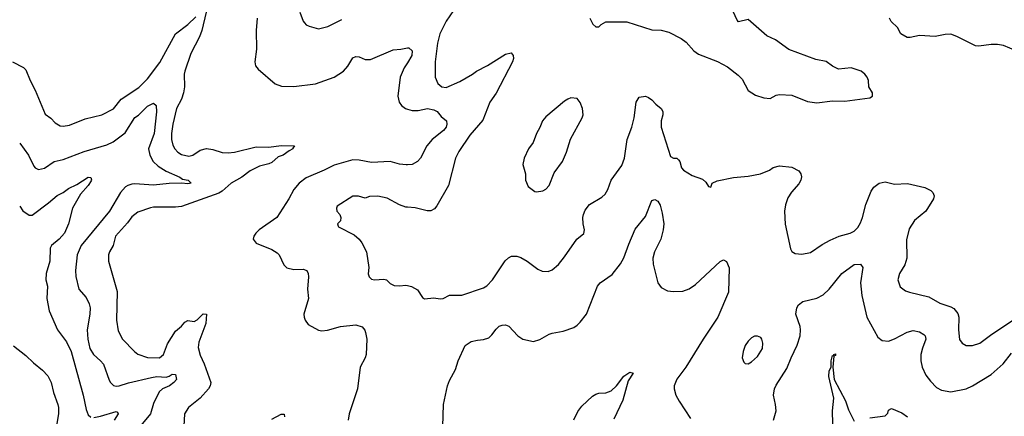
# Model space of a CAD drawing. Header units: inches. Extents: x 1173000 to 1307049, y 522583 to 678455.
# Tile 206 of 256: x 1207510 to 1213834, y 611254 to 613800. Entities that reach past the tile are written whole.
import ezdxf

# ---------------------------------------------------------------- set-up
doc = ezdxf.new("R2010")
doc.units = ezdxf.units.IN
doc.header["$MEASUREMENT"] = 0
doc.layers.add('B2601', color=7, linetype='Continuous')
doc.layers.add('B2611', color=7, linetype='Continuous')

msp = doc.modelspace()

# ---------------------------------------------------------------- linework, layer by layer
at = {"layer": 'B2601', "color": 5}
for points, elevation in [([(1208708.7, 613848.7), (1208679.4, 613730), (1208664.8, 613690), (1208610, 613583.5), (1208571.5, 613470), (1208567.2, 613450), (1208568.6, 613370), (1208562.7, 613330), (1208549.8, 613290.2), (1208517.5, 613230), (1208492.7, 613130), (1208484.8, 613070), (1208484.6, 613030), (1208493.5, 612993.5), (1208507.3, 612970), (1208525.2, 612950), (1208550, 612935.6), (1208596.1, 612923.9), (1208622.4, 612930), (1208670, 612961.8), (1208710, 612973.5), (1208750, 612967.6), (1208810, 612947.1), (1208850, 612944.4), (1208890, 612949.4), (1209030, 612983.3), (1209110, 612982.7), (1209190, 612993.4), (1209276, 612990), (1209264.5, 612975.5), (1209265.5, 612970), (1209241.3, 612958.7), (1209202, 612930), (1209170, 612919), (1209130, 612884), (1209110, 612874.4), (1209050, 612859.6), (1208990, 612830.5), (1208936.2, 612790), (1208868.6, 612751.4), (1208810, 612699), (1208790, 612687.2), (1208550, 612599.9), (1208510, 612595.6), (1208370, 612596.1), (1208350, 612592), (1208270, 612564.8), (1208230, 612534), (1208203.4, 612496.6), (1208126.5, 612410), (1208111.1, 612350), (1208086.9, 612310), (1208080.9, 612290), (1208080.3, 612250), (1208135.5, 612055.5), (1208131.3, 611871.3), (1208141.7, 611801.7), (1208170, 611748.8), (1208246.7, 611670), (1208270, 611652.2), (1208330.3, 611630.3), (1208408.7, 611630), (1208434, 611650), (1208460.2, 611719.8), (1208510, 611801.3), (1208548.5, 611831.5), (1208570, 611859.1), (1208590, 611868.2), (1208630, 611862.4), (1208650, 611874), (1208689.2, 611910.8), (1208710.2, 611910.2), (1208704.8, 611850), (1208660.2, 611730), (1208655.8, 611695.8), (1208670, 611645.5), (1208695.2, 611590), (1208738, 611470), (1208733.7, 611450), (1208722.4, 611430), (1208669.2, 611370.8), (1208594, 611310), (1208568.7, 611270), (1208565.3, 611190)], 980), ([(1209309, 613849), (1209330, 613791), (1209339, 613779), (1209350, 613767.7), (1209370, 613759.1), (1209430, 613742), (1209490, 613757.1), (1209579.2, 613800.8)], 1040), ([(1207464.2, 613530), (1207533.9, 613493.9), (1207550, 613478.7), (1207577.6, 613410), (1207610, 613348.2), (1207673.4, 613193.4), (1207710, 613167.3), (1207738.9, 613138.9), (1207770, 613119.5), (1207790, 613116), (1207830, 613122.4), (1207930, 613164.2), (1208038, 613190), (1208112.8, 613227.2), (1208162.6, 613290), (1208275, 613365), (1208330, 613420.8), (1208410, 613525.8), (1208511.9, 613710), (1208590.3, 613769.7), (1208641.1, 613818.9)], 980), ([(1209034.7, 613810), (1209028.2, 613730), (1209032, 613610), (1209020.5, 613530), (1209024.4, 613504.4), (1209042, 613482), (1209150, 613388.2), (1209192.4, 613372.4), (1209270.4, 613370.4), (1209410, 613389.2), (1209530, 613431.3), (1209589.9, 613470.1), (1209617.3, 613502.7), (1209650, 613554.4), (1209670, 613564.4), (1209690, 613561.3), (1209730, 613544.6), (1209763.9, 613543.9), (1209910, 613606.4), (1209958, 613610), (1210000, 613618.4)], 1020), ([(1210000, 613523.8), (1209978.7, 613490), (1209953.2, 613430), (1209939.2, 613310), (1209947.2, 613270), (1209962.4, 613250), (1209988.2, 613230), (1210000, 613226.1)], 1020), ([(1207510, 613007.9), (1207567.3, 612930), (1207599.9, 612859.9), (1207610, 612848.2), (1207630, 612837.6), (1207670, 612847.4), (1207730.6, 612889.4), (1207790, 612903.2), (1207925.2, 612954.8), (1208070, 612996.9), (1208110, 613016.5), (1208186.7, 613073.3), (1208250, 613171.7), (1208272.8, 613187.2), (1208330, 613245.7), (1208370, 613263.8), (1208387.7, 613250), (1208388.9, 613208.9), (1208373.4, 613070), (1208337.6, 612970), (1208345.2, 612930), (1208366.9, 612890), (1208399.7, 612859.7), (1208450, 612827.3), (1208539.1, 612790), (1208556.7, 612776.7), (1208592, 612770), (1208610.8, 612750), (1208590, 612745.7), (1208550, 612749.7), (1208470, 612747.7), (1208370, 612737.9), (1208250, 612746.1), (1208230, 612744.9), (1208203.9, 612736.1), (1208190, 612727), (1208157.1, 612690), (1208087.6, 612570), (1207904.2, 612350), (1207880.2, 612290), (1207868.9, 612190), (1207870.3, 612150.3), (1207890.3, 612070.3), (1207936.1, 612016.1), (1207956.2, 611976.2), (1207962.8, 611950), (1207960.7, 611910), (1207943.2, 611810), (1207947.8, 611750), (1207961.5, 611690), (1207983.2, 611650), (1208030.1, 611610.1), (1208048.6, 611588.6), (1208085.2, 611485.2), (1208093.7, 611470), (1208112.4, 611452.4), (1208130, 611447.7), (1208150, 611450.2), (1208210, 611469.3), (1208356, 611504), (1208390, 611508.8), (1208450, 611504.8), (1208470, 611511), (1208490, 611524.4), (1208510, 611523), (1208517.8, 611490), (1208501.2, 611470), (1208472, 611450), (1208426.5, 611430), (1208405.2, 611410), (1208370, 611336.2), (1208350.1, 611269.9), (1208267.2, 611170)], 960), ([(1210000, 612869.1), (1209991.5, 612868.5), (1209950, 612873.1), (1209890, 612889), (1209770, 612882.9), (1209690, 612898.5), (1209650, 612899.8), (1209530, 612866.2), (1209466.4, 612833.6), (1209350, 612784), (1209304.9, 612750), (1209270.2, 612710), (1209239.4, 612650), (1209162.4, 612530), (1209048.4, 612451.6), (1209027, 612430), (1209014.9, 612410), (1209010.7, 612390.7), (1209030, 612366.4), (1209130, 612324.9), (1209163.8, 612303.8), (1209175.8, 612290), (1209206.3, 612226.3), (1209226, 612206), (1209270, 612196.4), (1209330, 612198.4), (1209354, 612190), (1209363.8, 612170), (1209366, 612150), (1209359.6, 612070), (1209365.3, 612010), (1209335.3, 611910), (1209336.4, 611890), (1209343.8, 611870), (1209363.7, 611843.7), (1209430, 611806.4), (1209450, 611802), (1209486.6, 611806.6), (1209570, 611830.2), (1209670, 611840.2), (1209708.9, 611828.9), (1209726.3, 611806.3), (1209731.7, 611791.7), (1209739.6, 611750), (1209734.6, 611650), (1209728.8, 611630), (1209696.5, 611570), (1209679.6, 611430), (1209626.3, 611270), (1209620.3, 611230)], 1020), ([(1207510, 612602.4), (1207530, 612573.4), (1207570, 612544.9), (1207590, 612544.9), (1207696, 612624), (1207750, 612670.3), (1207789.7, 612690.3), (1207823.6, 612716.4), (1207877.5, 612742.5), (1207950, 612788), (1207966.8, 612786.8), (1207972.3, 612772.3), (1207970, 612766), (1207950, 612735.1), (1207900.6, 612679.4), (1207850.3, 612590), (1207824.2, 612490), (1207797.5, 612430), (1207764.7, 612390), (1207715.2, 612350), (1207706.2, 612333.8), (1207704.1, 612250), (1207680.7, 612170), (1207677.3, 612130), (1207687.8, 612090), (1207684.5, 612010), (1207698.8, 611930), (1207753.4, 611810), (1207810, 611731.6), (1207840.1, 611670), (1207916.8, 611390), (1207937.6, 611297.6), (1207950, 611263), (1207967.8, 611247.8)], 940), ([(1210000, 612596.3), (1209990, 612597.4), (1209950, 612611.3), (1209870, 612654.7), (1209810, 612667), (1209756, 612664), (1209730, 612654), (1209686.8, 612666.8), (1209650, 612667), (1209550, 612602), (1209544, 612590), (1209547.3, 612570), (1209566.8, 612550), (1209573.4, 612530), (1209570.4, 612509.6), (1209551, 612490), (1209555.3, 612475.3), (1209558, 612470), (1209659, 612419), (1209690, 612390.6), (1209706.9, 612366.9), (1209737.6, 612310), (1209752.9, 612210), (1209749.2, 612169.2), (1209755.3, 612150), (1209770, 612134), (1209790, 612130.3), (1209850, 612134.9), (1209866, 612130), (1209890, 612106.8), (1209914.4, 612094.4), (1209950, 612090.4), (1209990, 612095.3), (1210000, 612092.9)], 1040), ([(1207470, 611706), (1207550, 611644.4), (1207598, 611598), (1207657, 611550), (1207690, 611514), (1207713, 611470), (1207727.3, 611407.3), (1207755.6, 611330), (1207758.9, 611310), (1207759, 611270), (1207742.7, 611170)], 920), ([(1207986.5, 611246.5), (1208030, 611255), (1208130, 611285.2), (1208139.4, 611279.4), (1208143.6, 611270), (1208116.6, 611230)], 940), ([(1209130, 611234.7), (1209190, 611267.7), (1209207.9, 611267.9), (1209210.1, 611250)], 980)]:
    msp.add_lwpolyline(points, dxfattribs=dict(at, elevation=elevation))
at = {"layer": 'B2611', "color": 5}
for points, elevation in [([(1210344.6, 613930), (1210250, 613789.6), (1210209.2, 613710), (1210194, 613650), (1210179, 613530), (1210179.5, 613430), (1210196.4, 613390), (1210220.7, 613370), (1210250, 613365.2), (1210337.1, 613402.9), (1210418, 613450), (1210443.7, 613470), (1210514.6, 613505.4), (1210630, 613578.7), (1210667.3, 613587.3), (1210679.3, 613570), (1210681.3, 613550), (1210675.3, 613530), (1210571.1, 613328.9), (1210528.9, 613270), (1210484.1, 613155.9), (1210400.4, 613059.6), (1210330, 612954.5), (1210309.2, 612910), (1210264.3, 612735.7), (1210190, 612605.2), (1210173.5, 612586.5), (1210150, 612572.3), (1210128.1, 612571.9), (1210050, 612591.1), (1210000, 612596.3)], 1040), ([(1211172, 613810), (1211191.6, 613771.6), (1211210, 613754), (1211230, 613754), (1211246, 613770), (1211274.6, 613785.4), (1211410, 613786), (1211570, 613735.5), (1211630, 613733), (1211680.4, 613720.4), (1211758.3, 613678.3), (1211790, 613656.3), (1211839.9, 613599.9), (1211870, 613578), (1211991.9, 613531.9), (1212057, 613497), (1212124.4, 613444.4), (1212150, 613418.8), (1212190, 613346), (1212235.9, 613315.9), (1212290, 613299.1), (1212330, 613294), (1212370, 613316), (1212390, 613318.8), (1212470, 613316.4), (1212570, 613274.9), (1212630, 613266.7), (1212730, 613279.3), (1212810, 613277.3), (1212970, 613298), (1212988, 613310), (1212988, 613330), (1212964, 613370), (1212961.2, 613410), (1212953.2, 613430), (1212939.3, 613450), (1212916, 613470), (1212850, 613491.5), (1212770, 613482), (1212730, 613501.6), (1212690, 613531.3), (1212624.2, 613544.2), (1212450, 613608), (1212364.5, 613670), (1212310, 613696.3), (1212190, 613800.5), (1212127, 613787), (1212117.7, 613797.7), (1212093.4, 613853.4)], 1060), ([(1213910, 613599.3), (1213830, 613633.6), (1213790, 613639.7), (1213750, 613639.7), (1213670, 613629.7), (1213650, 613632.6), (1213530, 613693), (1213490, 613707.6), (1213454.6, 613705.4), (1213390, 613692.3), (1213290, 613698), (1213230, 613685.2), (1213210, 613685.2), (1213170, 613709.2), (1213149, 613750), (1213107.9, 613787.9), (1213097, 613810)], 1040), ([(1210000, 613618.4), (1210010, 613620.4), (1210030, 613601), (1210029.1, 613570), (1210000, 613523.8)], 1020), ([(1210000, 612092.9), (1210026.5, 612086.5), (1210065.1, 612065.1), (1210096.3, 612016.3), (1210110, 612007.3), (1210170, 612013.4), (1210210, 612007.3), (1210230, 612010.6), (1210270.6, 612030.6), (1210350, 612032.4), (1210490, 612077.6), (1210510, 612090.5), (1210547.3, 612130), (1210628.9, 612251.1), (1210650, 612270.3), (1210670, 612281.1), (1210702.9, 612282.9), (1210730, 612274), (1210770, 612250.4), (1210839.2, 612199.2), (1210866.6, 612186.6), (1210904.1, 612184.1), (1210930, 612194.4), (1210970.8, 612229.2), (1211010, 612277.1), (1211089, 612391), (1211133.4, 612426.6), (1211138.9, 612450), (1211129.8, 612490), (1211127.7, 612530), (1211130.9, 612550), (1211142.9, 612577.1), (1211170, 612613.7), (1211250, 612660.3), (1211270, 612679.3), (1211288, 612710), (1211309.6, 612770), (1211377, 612863), (1211394.8, 612910), (1211411.1, 613030), (1211442, 613110), (1211457.4, 613170), (1211469.7, 613270.3), (1211490, 613302), (1211530, 613308.2), (1211550, 613300.5), (1211570, 613285.5), (1211596.7, 613256.7), (1211630.2, 613230.2), (1211641.6, 613210), (1211641.6, 613190), (1211630.3, 613149.7), (1211630.3, 613110), (1211690, 612921), (1211710, 612910.7), (1211730, 612910.8), (1211741.1, 612901.1), (1211750.4, 612890), (1211760.5, 612850), (1211773.8, 612833.8), (1211830, 612800.7), (1211896.3, 612776.3), (1211917.3, 612757.3), (1211934, 612730), (1211950, 612724.7), (1211958, 612750), (1211990, 612764.9), (1212094, 612786), (1212190, 612794.9), (1212268.6, 612811.4), (1212326, 612834), (1212350, 612850.4), (1212390, 612862.4), (1212470, 612852.7), (1212514, 612830), (1212528, 612810), (1212532.2, 612792.2), (1212526.4, 612770), (1212513.9, 612746.1), (1212467, 612693), (1212443.6, 612656.4), (1212427.9, 612612.1), (1212422.3, 612570), (1212427.2, 612487.2), (1212460.7, 612330), (1212470, 612311.3), (1212490, 612298.8), (1212534.8, 612294.8), (1212590, 612306), (1212664.2, 612355.8), (1212716.1, 612383.9), (1212773.2, 612410), (1212844, 612430), (1212870, 612442.4), (1212893.7, 612466.3), (1212910, 612494.8), (1212924.2, 612530), (1212945.5, 612614.5), (1212980.1, 612699.9), (1212996, 612724), (1213030, 612750.4), (1213070, 612759.5), (1213130, 612744.2), (1213211.7, 612748.3), (1213323.4, 612723.4), (1213363.1, 612703.1), (1213376.3, 612690), (1213383.8, 612670), (1213379.3, 612650), (1213330.4, 612570), (1213256.5, 612510), (1213223.7, 612456.3), (1213206.1, 612386.1), (1213208.9, 612270), (1213194.4, 612225.6), (1213161.6, 612170), (1213150.5, 612130), (1213165.9, 612085.8), (1213199.9, 612059.9), (1213224.7, 612050), (1213350, 612020.3), (1213421, 611981), (1213490, 611957.3), (1213510, 611945.7), (1213534.8, 611914.8), (1213543.2, 611890), (1213541.1, 611810), (1213547.5, 611747.5), (1213563.1, 611723.1), (1213588.8, 611708.8), (1213630, 611708.7), (1213677, 611723), (1213744.7, 611775.3), (1213890, 611871.8)], 1040), ([(1210000, 613226.1), (1210030, 613216.2), (1210070, 613218), (1210130, 613229.3), (1210170, 613221.3), (1210192.2, 613210), (1210217.6, 613177.6), (1210252.3, 613150), (1210254.6, 613130), (1210248.4, 613110), (1210232, 613088), (1210158.6, 613030), (1210126, 612990), (1210083.7, 612910), (1210065.5, 612890), (1210030, 612871.2), (1210000, 612869.1)], 1020), ([(1210223.5, 611050), (1210233.3, 611330), (1210258, 611450), (1210270, 611482.8), (1210310, 611554.8), (1210325.4, 611610), (1210370.8, 611709.2), (1210410, 611733.4), (1210450, 611743.1), (1210490, 611746.3), (1210522.4, 611757.6), (1210543.6, 611776.4), (1210570, 611813.4), (1210590, 611831.6), (1210610, 611838.9), (1210630, 611840.3), (1210652.6, 611832.6), (1210710, 611770.6), (1210742.8, 611750), (1210810, 611734.9), (1210850, 611746.4), (1210910, 611781.3), (1210930, 611788.5), (1211000.6, 611799.4), (1211070, 611824.9), (1211090, 611839.5), (1211110, 611858.4), (1211149.8, 611910.2), (1211222, 612090), (1211239.6, 612110), (1211316.2, 612163.8), (1211370, 612231.8), (1211390, 612270.4), (1211421.8, 612358.3), (1211464.1, 612455.9), (1211530, 612536.3), (1211570, 612638.4), (1211590, 612645.3), (1211610, 612634.3), (1211623.5, 612610), (1211637, 612557), (1211646.4, 612490), (1211643, 612450), (1211627.7, 612390), (1211588.3, 612310), (1211577.6, 612270), (1211579.2, 612230), (1211609.3, 612110), (1211630, 612081.3), (1211670, 612059.5), (1211710, 612054.9), (1211770, 612058), (1211810, 612072.4), (1211850, 612099.3), (1212010, 612247.7), (1212030, 612257.3), (1212050, 612247.3), (1212066.4, 612206.4), (1212063.2, 612050), (1211995.3, 611890), (1211899.6, 611750), (1211788.5, 611570), (1211730, 611492.3), (1211714.9, 611450), (1211713.7, 611430), (1211723.7, 611390), (1211744.9, 611350), (1211819, 611239)], 1020), ([(1212352.6, 611230), (1212368.3, 611290), (1212365.1, 611330), (1212352.5, 611390), (1212358.6, 611430), (1212370, 611454.6), (1212438.5, 611561.5), (1212465.3, 611630), (1212504.2, 611710), (1212522.7, 611770), (1212526, 611810), (1212523.1, 611830), (1212495.1, 611910), (1212501.3, 611950), (1212513.3, 611970), (1212540.9, 611990), (1212630, 612011.4), (1212670, 612032.9), (1212709.7, 612070), (1212790, 612170.2), (1212870, 612229.1), (1212910, 612231.3), (1212924.9, 612210), (1212911.5, 612110), (1212918.8, 612030), (1212951.1, 611891.1), (1213022, 611762), (1213050, 611740.5), (1213090, 611736.5), (1213130, 611750.2), (1213210, 611793.8), (1213250, 611804.2), (1213290, 611796.9), (1213318.4, 611778.4), (1213326.7, 611770), (1213331.3, 611750), (1213308.5, 611691.5), (1213299.2, 611650), (1213297.6, 611610), (1213306.5, 611570), (1213330, 611518.7), (1213359.8, 611479.8), (1213399.1, 611439.1), (1213430, 611420.9), (1213490.2, 611410.2), (1213590, 611430.2), (1213630.5, 611449.5), (1213750, 611522.4), (1213826.4, 611590), (1213881.4, 611658.6)], 1020), ([(1212733.7, 611206.3), (1212731.5, 611290), (1212739.3, 611370), (1212707.2, 611510), (1212710, 611546), (1212721.6, 611570), (1212722.2, 611610), (1212730, 611644.9), (1212739, 611641), (1212739, 611650), (1212750, 611654.4), (1212750, 611643.7), (1212740.4, 611639.6), (1212732.3, 611570), (1212740.6, 611490), (1212813.6, 611353.6), (1212834.5, 611294.5), (1212870, 611223.1)], 980), ([(1211070, 611231.3), (1211094.6, 611285.4), (1211121, 611319), (1211190, 611383.5), (1211210, 611396.3), (1211230, 611402.7), (1211275.9, 611404.1), (1211310, 611417.6), (1211343.5, 611450), (1211390, 611511.2), (1211430, 611536.6), (1211450, 611530.7), (1211418.9, 611481.1), (1211383.4, 611356.6), (1211325.3, 611234.7)], 980), ([(1212970, 611243.3), (1213070, 611256.9), (1213085.2, 611274.8), (1213090, 611292.2), (1213110, 611303.6), (1213176.2, 611276.2), (1213212.6, 611250)], 980)]:
    msp.add_lwpolyline(points, dxfattribs=dict(at, elevation=elevation))
for points, elevation in [([(1211050, 613299), (1211030, 613289), (1211010, 613277.2), (1210890, 613177.2), (1210868.8, 613151.2), (1210851.8, 613108.2), (1210830, 613069), (1210808.5, 613011.5), (1210777.3, 612970), (1210750.8, 612910), (1210742.8, 612870), (1210758.8, 612810), (1210758.8, 612770), (1210776, 612730), (1210818, 612698), (1210830, 612694.8), (1210870, 612700.7), (1210890, 612711), (1210910, 612736), (1210943, 612817), (1210997.6, 612890), (1211022.9, 612950), (1211047.9, 613032.1), (1211122, 613170), (1211129.3, 613190), (1211125.2, 613230), (1211110, 613268), (1211090, 613294)], 1060), ([(1212230, 611769.2), (1212210, 611757.2), (1212190, 611737.2), (1212170, 611708.7), (1212157.3, 611670), (1212151, 611630), (1212162, 611602), (1212170, 611592), (1212190, 611591.3), (1212210, 611602.8), (1212250, 611638.8), (1212280.9, 611690), (1212283.2, 611723.2), (1212276, 611750), (1212270, 611759), (1212250, 611769)], 1040)]:
    msp.add_lwpolyline(points, close=True, dxfattribs=dict(at, elevation=elevation))

doc.saveas('drawing.dxf')
